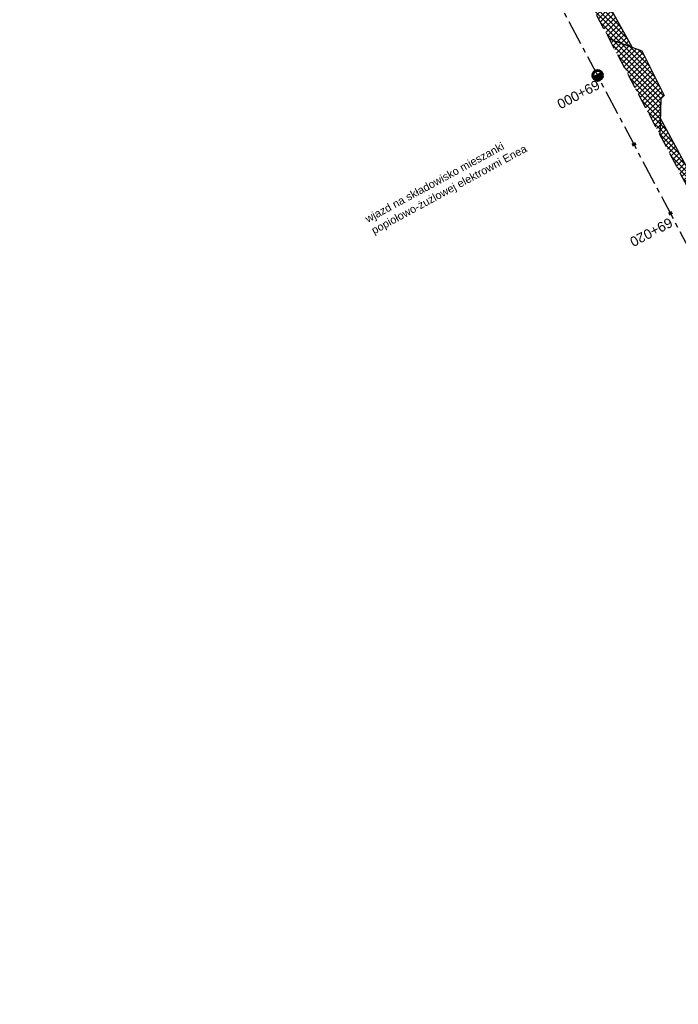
# Model space of a CAD drawing. Header units: metres. Extents: x 7529682 to 7533704, y 5721210 to 5727842.
# Tile 26 of 64: x 7530807 to 7530892, y 5725450 to 5725576. Entities that reach past the tile are written whole.
import ezdxf

# ---------------------------------------------------------------- set-up
doc = ezdxf.new("R2010")
doc.units = ezdxf.units.M
doc.linetypes.add('CENTER', pattern=[50.8, 31.75, -6.35, 6.35, -6.35])
doc.linetypes.add('HIDDEN', pattern=[9.525, 6.35, -3.175])
for name, color, linetype in [('C-DROGI-SYTUACJA-ETYKIETY', 7, 'Continuous'), ('D-hatch-pobocza', 131, 'Continuous'), ('D-hatch-zjazdy-kruszywo', 111, 'Continuous'), ('D-pobocza', 7, 'Continuous')]:
    doc.layers.add(name, color=color, linetype=linetype)
for name, color, linetype, lineweight in [('D-krawędzie', 7, 'Continuous', 30), ('D-opisy', 7, 'Continuous', 30), ('D-oś', 10, 'CENTER', 30), ('D-zjazdy', 7, 'Continuous', 30)]:
    doc.layers.add(name, color=color, linetype=linetype, lineweight=lineweight)
doc.styles.get("Standard").update_dxf_attribs({"font": 'arial.ttf'})
pattern_1 = [(45, (0, 0), (-0.33675960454, 0.33675960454), []), (135, (0, 0), (-0.33675960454, -0.33675960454), [])]

# ---------------------------------------------------------------- blocks, each defined once
blk = doc.blocks.new('kilometraz')
at = {"linetype": 'ByBlock', "lineweight": -2}
blk.add_hatch(color=0, dxfattribs=at).paths.add_polyline_path([(0, -0.28125, 0.41421356), (0.28125, 0, 0.41421356), (0, 0.28125)])
at = {"color": 0, "linetype": 'ByBlock', "lineweight": -2}
blk.add_line((0, 0.28125), (0, -0.28125), dxfattribs=at)
blk.add_circle((0, 0), 0.28125, dxfattribs=at)
blk = doc.blocks.new('AeccTickLine')
at = {"color": 0, "linetype": 'ByBlock', "lineweight": -2}
blk.add_line((0, 1), (0, -1), dxfattribs=at)

msp = doc.modelspace()

# ---------------------------------------------------------------- hatches: boundary and pattern name
at = {"layer": 'D-hatch-pobocza'}
h = msp.add_hatch(dxfattribs=at)
h.set_pattern_fill('ANSI37', color=256, scale=0.15, style=0)
h.set_pattern_definition(pattern_1)
h.paths.add_polyline_path([(7530850.03, 5725639.55), (7530838.26, 5725661.68), (7530828.61, 5725680.54), (7530814.73, 5725707.81), (7530813.81, 5725705.12), (7530824.74, 5725684.39), (7530840.86, 5725653.69), (7530860.68, 5725616.15), (7530865.28, 5725607.39), (7530878.05, 5725583.08), (7530883.1, 5725573.52), (7530886.05, 5725572.46), (7530871.95, 5725597.92), (7530858.97, 5725622.4)])
h = msp.add_hatch(dxfattribs=at)
h.set_pattern_fill('ANSI37', color=256, scale=0.15, style=0)
h.set_pattern_definition(pattern_1)
h.paths.add_polyline_path([(7531057.01, 5725246.72), (7531044.19, 5725271.11), (7531030.97, 5725296.42), (7531019.37, 5725318.31), (7531007.54, 5725340.71), (7530994.47, 5725365.47), (7530982.58, 5725387.65), (7530971.81, 5725408.22), (7530959.96, 5725430.76), (7530944.54, 5725460.14), (7530935.92, 5725477.07), (7530923.1, 5725500.31), (7530908, 5725529.49), (7530889.66, 5725563.38), (7530889.59, 5725561.26), (7530918.17, 5725507.18), (7530950.16, 5725446.31), (7530993.42, 5725364.26), (7531022.77, 5725308.72), (7531053.81, 5725249.87), (7531081.17, 5725197.87), (7531103.9, 5725154.54), (7531128.12, 5725108.45), (7531149.32, 5725068.21), (7531151.44, 5725067.36), (7531152, 5725067.29), (7531141.2, 5725086.69), (7531129.87, 5725108.78), (7531118.46, 5725130.11), (7531107.39, 5725151.39), (7531095.36, 5725174.01), (7531083.61, 5725196.49), (7531071.56, 5725218.8)])
at = {"layer": 'D-hatch-zjazdy-kruszywo'}
h = msp.add_hatch(dxfattribs=at)
h.set_pattern_fill('ANSI37', color=256, scale=0.15, style=0)
h.set_pattern_definition(pattern_1)
h.paths.add_polyline_path([(7530887.29, 5725572.02), (7530883.1, 5725573.52), (7530889.59, 5725561.26), (7530889.74, 5725565.82), (7530890.17, 5725566.28)])

# ---------------------------------------------------------------- linework, layer by layer
at = {"layer": 'D-krawędzie', "linetype": 'HIDDEN', "ltscale": 0.3, "flags": 128}
msp.add_lwpolyline([(7530572.01, 5726166.06), (7530599.74, 5726113.52), (7530641.56, 5726032.01), (7530660.96, 5725995.07), (7530689.13, 5725941.54), (7530707.34, 5725907.03), (7530725.26, 5725873.09), (7530743.97, 5725837.65), (7530770.53, 5725787.12), (7530787.86, 5725754.27), (7530809.9, 5725712.54), (7530824.74, 5725684.39), (7530840.86, 5725653.69), (7530860.68, 5725616.15), (7530865.28, 5725607.39), (7530878.05, 5725583.08), (7530918.17, 5725507.18), (7530950.16, 5725446.31), (7530993.42, 5725364.26), (7531022.77, 5725308.72), (7531053.81, 5725249.87), (7531081.17, 5725197.87), (7531103.9, 5725154.54), (7531128.12, 5725108.45), (7531149.3, 5725068.25), (7531167.38, 5725033.77), (7531197.16, 5724976.99), (7531228.15, 5724918.03), (7531253.15, 5724870.49), (7531286.8, 5724806.65), (7531306.74, 5724768.66), (7531335.09, 5724714.65), (7531357.32, 5724672.44), (7531373.64, 5724641.45), (7531392.16, 5724606), (7531418.48, 5724555.85), (7531439.73, 5724515.58), (7531476.36, 5724446.19), (7531491.8, 5724416.76), (7531531.9, 5724339.93), (7531557.23, 5724291.66), (7531569.85, 5724267.58), (7531591.38, 5724226.55), (7531610, 5724191.1), (7531616.88, 5724178), (7531629.98, 5724153.03), (7531641.01, 5724132.02), (7531664.91, 5724087.62), (7531677.64, 5724064.79), (7531683.11, 5724054.99), (7531686.75, 5724048.18), (7531695.45, 5724031.7), (7531703.75, 5724015.92), (7531709.21, 5724005.51), (7531719.39, 5723986.15), (7531726.3, 5723973), (7531732.74, 5723960.74), (7531735.13, 5723956.19)], dxfattribs=at)
at = {"layer": 'D-oś', "ltscale": 0.1}
msp.add_lwpolyline([(7531164.28, 5725032.14), (7531146.2, 5725066.62), (7531125.03, 5725106.82), (7531100.8, 5725152.91), (7531078.07, 5725196.25), (7531050.71, 5725248.24), (7531019.67, 5725307.08), (7530990.32, 5725362.63), (7530947.07, 5725444.68), (7530915.08, 5725505.55), (7530874.95, 5725581.45)], dxfattribs=at)
at = {"layer": 'D-pobocza'}
for points in [[(7530886.05, 5725572.46), (7530871.95, 5725597.92), (7530858.97, 5725622.4), (7530850.03, 5725639.55), (7530838.26, 5725661.68), (7530828.61, 5725680.54), (7530814.73, 5725707.81)], [(7531149.32, 5725068.21), (7531151.44, 5725067.36), (7531152, 5725067.29), (7531141.2, 5725086.69), (7531129.87, 5725108.78), (7531118.46, 5725130.11), (7531107.39, 5725151.39), (7531095.36, 5725174.01), (7531083.61, 5725196.49), (7531071.56, 5725218.8), (7531057.01, 5725246.72), (7531044.19, 5725271.11), (7531030.97, 5725296.42), (7531019.37, 5725318.31), (7531007.54, 5725340.71), (7530994.47, 5725365.47), (7530982.58, 5725387.65), (7530971.81, 5725408.22), (7530959.96, 5725430.76), (7530944.54, 5725460.14), (7530935.92, 5725477.07), (7530923.1, 5725500.31), (7530908, 5725529.49), (7530889.66, 5725563.38)]]:
    msp.add_lwpolyline(points, dxfattribs=at)
at = {"layer": 'D-zjazdy', "linetype": 'ByBlock', "lineweight": 25}
msp.add_lwpolyline([(7530883.1, 5725573.52), (7530887.29, 5725572.02), (7530890.17, 5725566.28), (7530889.74, 5725565.82), (7530889.59, 5725561.26)], dxfattribs=at)

# ---------------------------------------------------------------- block references
at = {"layer": 'C-DROGI-SYTUACJA-ETYKIETY', "color": 10, "linetype": 'Continuous', "lineweight": 60, "xscale": 2.249999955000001, "yscale": 2.249999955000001, "zscale": 2.249999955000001, "rotation": 297.860774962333}
msp.add_blockref('kilometraz', (7530881.62, 5725568.84), dxfattribs=at)
at = {"layer": 'C-DROGI-SYTUACJA-ETYKIETY', "color": 7, "linetype": 'Continuous', "lineweight": 60, "xscale": 0.25, "yscale": 0.25, "zscale": 0.25, "rotation": 297.860774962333}
for p in [(7530886.29, 5725559.99), (7530890.97, 5725551.15)]:
    msp.add_blockref('AeccTickLine', p, dxfattribs=at)

# ---------------------------------------------------------------- texts
at = {"layer": 'C-DROGI-SYTUACJA-ETYKIETY', "color": 7}
for s, p in [('69+000', (7530881.46, 5725568.33)), ('69+020', (7530890.81, 5725550.65))]:
    msp.add_text(s, height=1.25, rotation=207.8608, dxfattribs=at).set_placement(p)
at = {"layer": 'D-opisy', "insert": (7530851.65, 5725550.78), "char_height": 1, "attachment_point": 1, "rotation": 28.474}
msp.add_mtext_dynamic_manual_height_columns('wjazd na składowisko mieszanki \\Ppopiołowo-żużlowej elektrowni Enea', width=24.7651, gutter_width=6, heights=[0], dxfattribs=at)

doc.saveas('drawing.dxf')
